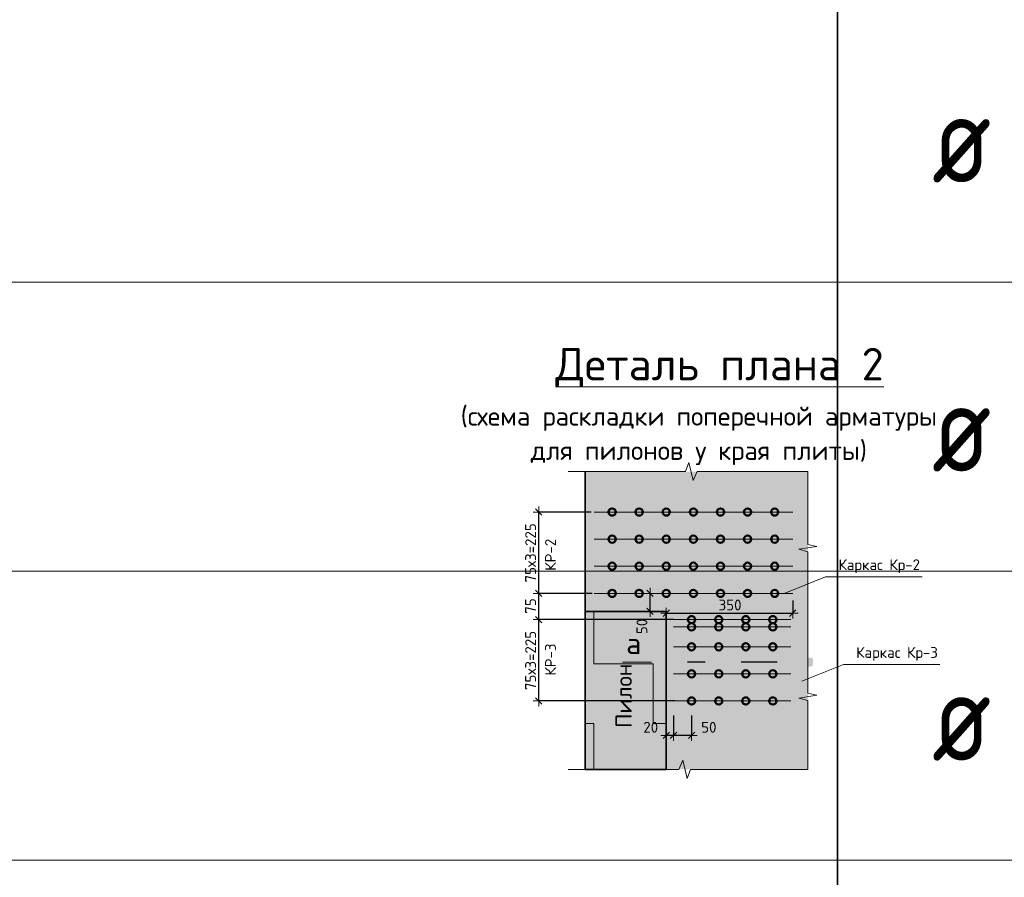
# Model space of a CAD drawing. Header units: metres. Extents: x -38 to 97, y -15 to 21.
# Tile 102 of 132: x 73.16 to 75.88, y 1.22 to 3.6. Entities that reach past the tile are written whole.
import ezdxf

# ---------------------------------------------------------------- set-up
doc = ezdxf.new("R2010")
doc.units = ezdxf.units.M
doc.header["$PDMODE"] = 65
doc.linetypes.add('______2', pattern=[0.0405, 0.03, -0.0105])
doc.layers.add('XR$3$_3705', color=7, linetype='Continuous')
doc.layers.add('XR$5$_3705', color=7, linetype='Continuous')
for name, color, linetype, lineweight in [('XR$3$ВК__отв в полу 1-2 эт', 220, 'Continuous', 25), ('XR$3$Размерная линия (1)', 7, 'Continuous', 13), ('XR$3$Текст_ общее_1', 7, 'Continuous', 13), ('XR$5$ВК__отв в полу 1-2 эт', 220, 'Continuous', 25), ('XR$5$Размерная линия (1)', 7, 'Continuous', 13), ('XR$5$Текст_ общее_1', 7, 'Continuous', 13)]:
    doc.layers.add(name, color=color, linetype=linetype, lineweight=lineweight)
doc.styles.add('ISOCPEUR', font='txt')
doc.dimstyles.new('DIMSTYLE_23', dxfattribs={"dimtxt": 0.03, "dimasz": 0.03, "dimexe": 0, "dimexo": 0, "dimgap": 0.015, "dimtad": 2, "dimdec": 0, "dimlfac": 1000, "dimrnd": 5, "dimzin": 12, "dimdsep": 46, "dimtxsty": 'ISOCPEUR', "dimblk1": 'ALL_ML_STRICH', "dimblk2": 'ALL_ML_STRICH', "dimsah": 1, "dimcen": 0, "dimclrd": 7, "dimclre": 256, "dimclrt": 7, "dimadec": 0, "dimazin": 0, "dimtfac": 1, "dimtdec": 0, "dimtix": 1, "dimtmove": 2, "dimatfit": 3, "dimfxl": 0, "dimtvp": 1.2, "dimtzin": 0, "dimlwd": 0, "dimlwe": -3, "dimarcsym": 0})
doc.dimstyles.new('DIMSTYLE_24', dxfattribs={"dimtxt": 0.03, "dimasz": 0.03, "dimexe": 0, "dimexo": 0, "dimgap": 0.015, "dimtad": 2, "dimdec": 0, "dimlfac": 1000, "dimrnd": 5, "dimzin": 12, "dimdsep": 46, "dimtxsty": 'ISOCPEUR', "dimblk1": 'ALL_ML_STRICH', "dimblk2": 'ALL_ML_STRICH', "dimsah": 1, "dimcen": 0, "dimclrd": 7, "dimclre": 256, "dimclrt": 7, "dimadec": 0, "dimazin": 0, "dimtfac": 1, "dimtdec": 0, "dimtix": 1, "dimtmove": 2, "dimatfit": 3, "dimfxl": 0, "dimtzin": 0, "dimlwd": 0, "dimlwe": -3, "dimarcsym": 0})
doc.dimstyles.new('DIMSTYLE_26', dxfattribs={"dimtxt": 0.03, "dimasz": 0.03, "dimexe": 0, "dimexo": 1e-06, "dimgap": 0.015, "dimtad": 2, "dimdec": 0, "dimlfac": 1000, "dimrnd": 5, "dimzin": 12, "dimdsep": 46, "dimtxsty": 'ISOCPEUR', "dimblk1": 'ALL_ML_STRICH', "dimblk2": 'ALL_ML_STRICH', "dimsah": 1, "dimcen": 0, "dimse1": 1, "dimse2": 1, "dimclrd": 7, "dimclre": 256, "dimclrt": 7, "dimadec": 0, "dimazin": 0, "dimtfac": 1, "dimtdec": 0, "dimtix": 1, "dimtmove": 2, "dimatfit": 3, "dimfxl": 0, "dimtvp": 1.2, "dimtzin": 0, "dimlwd": 0, "dimlwe": -3, "dimarcsym": 0})
pattern_1 = [(0, (0.33, 0.33), (0.165, 0.165), [0.165, -0.165]), (90, (0.33, 0.33), (-0.165, 0.165), [0.165, -0.165])]

# ---------------------------------------------------------------- blocks, each defined once
blk = doc.blocks.new('ЭЛЕМЕНТ_УЗОРА_8')
at = {"color": 7, "linetype": 'Continuous', "lineweight": 13, "transparency": 33554687}
for p, q in [((75.3382, 2.3472), (75.3382, 2.3472)), ((74.6742, 1.5232), (74.6742, 1.5232)), ((75.3382, 1.5232), (75.3382, 1.5232))]:
    blk.add_line(p, q, dxfattribs=at)
for points in [[(74.6742, 2.3472), (74.9989, 2.3472), (75.0082, 2.3722), (75.0208, 2.3222), (75.0315, 2.3472), (75.3382, 2.3472)], [(75.3382, 2.3472), (75.3382, 2.3472), (75.3382, 2.1457), (75.3632, 2.14), (75.3132, 2.1321), (75.3382, 2.1255), (75.3382, 1.9352)], [(75.3382, 1.9352), (75.3382, 1.7337), (75.3632, 1.728), (75.3132, 1.7201), (75.3382, 1.7135), (75.3382, 1.5232), (75.3382, 1.5232)], [(75.3382, 1.5232), (75.0135, 1.5232), (75.0042, 1.4982), (74.9916, 1.5482), (74.981, 1.5232), (74.6742, 1.5232)]]:
    blk.add_lwpolyline(points, dxfattribs=at)
blk = doc.blocks.new('ALL_ML_STRICH')
at = {"color": 0, "linetype": 'ByBlock', "lineweight": -2}
for p, q in [((-1, 0), (0.5, 0)), ((-0.3, -0.3), (0.3, 0.3)), ((0, -0.5), (0, 0.5))]:
    blk.add_line(p, q, dxfattribs=at)
blk = doc.blocks.new('*D173')
at = {"layer": 'DEFPOINTS', "color": 7, "linetype": 'Continuous', "lineweight": 13, "transparency": 33554687}
for p in [(74.898, 2.0102), (74.9002, 1.9602), (74.9013, 1.9602)]:
    blk.add_point(p, dxfattribs=at)
at = {"layer": 'XR$3$Размерная линия (1)', "color": 7, "linetype": 'Continuous', "lineweight": -2, "transparency": 33554687}
blk.add_line((74.9013, 1.9602), (74.9013, 2.0102), dxfattribs=at)
at = {"layer": 'XR$3$Размерная линия (1)', "color": 7, "linetype": 'Continuous', "lineweight": 13, "transparency": 33554687, "xscale": 0.03, "yscale": 0.03, "zscale": 0.03}
for p, rotation in [((74.9013, 2.0102), 90), ((74.9013, 1.9602), 270)]:
    blk.add_blockref('ALL_ML_STRICH', p, dxfattribs=dict(at, rotation=rotation))
at = {"layer": 'XR$3$Размерная линия (1)', "color": 7, "linetype": 'Continuous', "lineweight": 13, "transparency": 33554687, "insert": (74.8787, 1.9186), "char_height": 0.03, "width": 0.06, "attachment_point": 5, "rotation": 90, "style": 'ISOCPEUR'}
blk.add_mtext('\\A1;{50}', dxfattribs=at)
blk = doc.blocks.new('*D195')
at = {"layer": 'DEFPOINTS', "color": 7, "linetype": 'Continuous', "lineweight": 13, "transparency": 33554687}
for p in [(75.2962, 2.0102), (74.9462, 1.9555), (74.9462, 1.9513)]:
    blk.add_point(p, dxfattribs=at)
at = {"layer": 'XR$3$Размерная линия (1)', "color": 9, "linetype": 'Continuous', "lineweight": -2, "true_color": 0xc7c7c7, "transparency": 33554687}
for p, q in [((75.2962, 1.9902), (75.2962, 1.9555)), ((74.9462, 1.9555), (74.9462, 1.9555))]:
    blk.add_line(p, q, dxfattribs=at)
at = {"layer": 'XR$3$Размерная линия (1)', "color": 7, "linetype": 'Continuous', "lineweight": -2, "transparency": 33554687}
blk.add_line((74.9462, 1.9555), (75.2962, 1.9555), dxfattribs=at)
at = {"layer": 'XR$3$Размерная линия (1)', "color": 7, "linetype": 'Continuous', "lineweight": 13, "transparency": 33554687, "xscale": 0.03, "yscale": 0.03, "zscale": 0.03, "rotation": 180}
blk.add_blockref('ALL_ML_STRICH', (74.9462, 1.9555), dxfattribs=at)
at = {"layer": 'XR$3$Размерная линия (1)', "color": 7, "linetype": 'Continuous', "lineweight": 13, "transparency": 33554687, "xscale": 0.03, "yscale": 0.03, "zscale": 0.03}
blk.add_blockref('ALL_ML_STRICH', (75.2962, 1.9555), dxfattribs=at)
at = {"layer": 'XR$3$Размерная линия (1)', "color": 7, "linetype": 'Continuous', "lineweight": 13, "transparency": 33554687, "insert": (75.1227, 1.978), "char_height": 0.03, "width": 0.09, "attachment_point": 5, "style": 'ISOCPEUR'}
blk.add_mtext('\\A1;{350}', dxfattribs=at)
blk = doc.blocks.new('*D196')
at = {"layer": 'DEFPOINTS', "color": 7, "linetype": 'Continuous', "lineweight": 13, "transparency": 33554687}
for p in [(74.9662, 1.6924), (75.0162, 1.6924), (75.0162, 1.6171)]:
    blk.add_point(p, dxfattribs=at)
at = {"layer": 'XR$3$Размерная линия (1)', "color": 9, "linetype": 'Continuous', "lineweight": -2, "true_color": 0xc7c7c7, "transparency": 33554687}
for p, q in [((74.9662, 1.6724), (74.9662, 1.6171)), ((75.0162, 1.6724), (75.0162, 1.6171))]:
    blk.add_line(p, q, dxfattribs=at)
at = {"layer": 'XR$3$Размерная линия (1)', "color": 7, "linetype": 'Continuous', "lineweight": -2, "transparency": 33554687}
blk.add_line((75.0162, 1.6171), (74.9662, 1.6171), dxfattribs=at)
at = {"layer": 'XR$3$Размерная линия (1)', "color": 7, "linetype": 'Continuous', "lineweight": 13, "transparency": 33554687, "xscale": 0.03, "yscale": 0.03, "zscale": 0.03}
for p, rotation in [((74.9662, 1.6171), 180), ((75.0162, 1.6171), 360)]:
    blk.add_blockref('ALL_ML_STRICH', p, dxfattribs=dict(at, rotation=rotation))
at = {"layer": 'XR$3$Размерная линия (1)', "color": 7, "linetype": 'Continuous', "lineweight": 13, "transparency": 33554687, "insert": (75.0639, 1.6396), "char_height": 0.03, "width": 0.06, "attachment_point": 5, "style": 'ISOCPEUR'}
blk.add_mtext('\\A1;{50}', dxfattribs=at)
blk = doc.blocks.new('*D197')
at = {"layer": 'DEFPOINTS', "color": 7, "linetype": 'Continuous', "lineweight": 13, "transparency": 33554687}
for p in [(74.9662, 1.6924), (74.9462, 1.6268), (74.9662, 1.6171)]:
    blk.add_point(p, dxfattribs=at)
at = {"layer": 'XR$3$Размерная линия (1)', "color": 9, "linetype": 'Continuous', "lineweight": -2, "true_color": 0xc7c7c7, "transparency": 33554687}
for p, q in [((74.9662, 1.6724), (74.9662, 1.6171)), ((74.9462, 1.6171), (74.9462, 1.6171))]:
    blk.add_line(p, q, dxfattribs=at)
at = {"layer": 'XR$3$Размерная линия (1)', "color": 7, "linetype": 'Continuous', "lineweight": -2, "transparency": 33554687}
blk.add_line((74.9662, 1.6171), (74.9462, 1.6171), dxfattribs=at)
at = {"layer": 'XR$3$Размерная линия (1)', "color": 7, "linetype": 'Continuous', "lineweight": 13, "transparency": 33554687, "xscale": 0.03, "yscale": 0.03, "zscale": 0.03}
for p, rotation in [((74.9462, 1.6171), 180), ((74.9662, 1.6171), 360)]:
    blk.add_blockref('ALL_ML_STRICH', p, dxfattribs=dict(at, rotation=rotation))
at = {"layer": 'XR$3$Размерная линия (1)', "color": 7, "linetype": 'Continuous', "lineweight": 13, "transparency": 33554687, "insert": (74.9031, 1.6396), "char_height": 0.03, "width": 0.06, "attachment_point": 5, "style": 'ISOCPEUR'}
blk.add_mtext('\\A1;{20}', dxfattribs=at)
blk = doc.blocks.new('*D219')
at = {"layer": 'DEFPOINTS', "color": 7, "linetype": 'Continuous', "lineweight": 13, "transparency": 33554687}
for p in [(74.9874, 1.9374), (74.593, 1.7124), (74.9896, 1.7124)]:
    blk.add_point(p, dxfattribs=at)
at = {"layer": 'XR$3$Размерная линия (1)', "color": 9, "linetype": 'Continuous', "lineweight": -2, "true_color": 0xc7c7c7, "transparency": 33554687}
for p, q in [((74.9674, 1.9374), (74.593, 1.9374)), ((74.9696, 1.7124), (74.593, 1.7124))]:
    blk.add_line(p, q, dxfattribs=at)
at = {"layer": 'XR$3$Размерная линия (1)', "color": 7, "linetype": 'Continuous', "lineweight": -2, "transparency": 33554687}
blk.add_line((74.593, 1.7124), (74.593, 1.9374), dxfattribs=at)
at = {"layer": 'XR$3$Размерная линия (1)', "color": 7, "linetype": 'Continuous', "lineweight": 13, "transparency": 33554687, "xscale": 0.03, "yscale": 0.03, "zscale": 0.03}
for p, rotation in [((74.593, 1.9374), 90), ((74.593, 1.7124), 270)]:
    blk.add_blockref('ALL_ML_STRICH', p, dxfattribs=dict(at, rotation=rotation))
at = {"layer": 'XR$3$Размерная линия (1)', "color": 7, "linetype": 'Continuous', "lineweight": 13, "transparency": 33554687, "insert": (74.5555, 1.7424), "char_height": 0.03, "width": 0.0015, "attachment_point": 1, "rotation": 90, "line_spacing_factor": 0.60241, "style": 'ISOCPEUR'}
blk.add_mtext('75х3=225', dxfattribs=at)
blk = doc.blocks.new('*D220')
at = {"layer": 'DEFPOINTS', "color": 7, "linetype": 'Continuous', "lineweight": 13, "transparency": 33554687}
for p in [(74.7607, 2.0102), (74.593, 1.9374), (74.9874, 1.9374)]:
    blk.add_point(p, dxfattribs=at)
at = {"layer": 'XR$3$Размерная линия (1)', "color": 9, "linetype": 'Continuous', "lineweight": -2, "true_color": 0xc7c7c7, "transparency": 33554687}
for p, q in [((74.7407, 2.0102), (74.593, 2.0102)), ((74.9674, 1.9374), (74.593, 1.9374))]:
    blk.add_line(p, q, dxfattribs=at)
at = {"layer": 'XR$3$Размерная линия (1)', "color": 7, "linetype": 'Continuous', "lineweight": -2, "transparency": 33554687}
blk.add_line((74.593, 1.9374), (74.593, 2.0102), dxfattribs=at)
at = {"layer": 'XR$3$Размерная линия (1)', "color": 7, "linetype": 'Continuous', "lineweight": 13, "transparency": 33554687, "xscale": 0.03, "yscale": 0.03, "zscale": 0.03}
for p, rotation in [((74.593, 2.0102), 90), ((74.593, 1.9374), 270)]:
    blk.add_blockref('ALL_ML_STRICH', p, dxfattribs=dict(at, rotation=rotation))
at = {"layer": 'XR$3$Размерная линия (1)', "color": 7, "linetype": 'Continuous', "lineweight": 13, "transparency": 33554687, "insert": (74.5705, 1.9753), "char_height": 0.03, "width": 0.06, "attachment_point": 5, "rotation": 90, "style": 'ISOCPEUR'}
blk.add_mtext('\\A1;{75}', dxfattribs=at)
blk = doc.blocks.new('*D221')
at = {"layer": 'DEFPOINTS', "color": 7, "linetype": 'Continuous', "lineweight": 13, "transparency": 33554687}
for p in [(74.7579, 2.2352), (74.593, 2.0102), (74.7607, 2.0102)]:
    blk.add_point(p, dxfattribs=at)
at = {"layer": 'XR$3$Размерная линия (1)', "color": 9, "linetype": 'Continuous', "lineweight": -2, "true_color": 0xc7c7c7, "transparency": 33554687}
for p, q in [((74.7379, 2.2352), (74.593, 2.2352)), ((74.7407, 2.0102), (74.593, 2.0102))]:
    blk.add_line(p, q, dxfattribs=at)
at = {"layer": 'XR$3$Размерная линия (1)', "color": 7, "linetype": 'Continuous', "lineweight": -2, "transparency": 33554687}
blk.add_line((74.593, 2.0102), (74.593, 2.2352), dxfattribs=at)
at = {"layer": 'XR$3$Размерная линия (1)', "color": 7, "linetype": 'Continuous', "lineweight": 13, "transparency": 33554687, "xscale": 0.03, "yscale": 0.03, "zscale": 0.03}
for p, rotation in [((74.593, 2.2352), 90), ((74.593, 2.0102), 270)]:
    blk.add_blockref('ALL_ML_STRICH', p, dxfattribs=dict(at, rotation=rotation))
at = {"layer": 'XR$3$Размерная линия (1)', "color": 7, "linetype": 'Continuous', "lineweight": 13, "transparency": 33554687, "insert": (74.5555, 2.0402), "char_height": 0.03, "width": 0.0015, "attachment_point": 1, "rotation": 90, "line_spacing_factor": 0.60241, "style": 'ISOCPEUR'}
blk.add_mtext('75х3=225', dxfattribs=at)
blk = doc.blocks.new('ЭЛЕМЕНТ_УЗОРА_19')
at = {"color": 7, "linetype": 'Continuous', "lineweight": 13, "transparency": 33554687}
for p, q in [((75.3382, 2.3472), (75.3382, 2.3472)), ((74.6742, 1.5232), (74.6742, 1.5232)), ((75.3382, 1.5232), (75.3382, 1.5232))]:
    blk.add_line(p, q, dxfattribs=at)
for points in [[(74.6742, 2.3472), (74.9989, 2.3472), (75.0082, 2.3722), (75.0208, 2.3222), (75.0315, 2.3472), (75.3382, 2.3472)], [(75.3382, 2.3472), (75.3382, 2.3472), (75.3382, 2.1457), (75.3632, 2.14), (75.3132, 2.1321), (75.3382, 2.1255), (75.3382, 1.9352)], [(75.3382, 1.9352), (75.3382, 1.7337), (75.3632, 1.728), (75.3132, 1.7201), (75.3382, 1.7135), (75.3382, 1.5232), (75.3382, 1.5232)], [(75.3382, 1.5232), (75.0135, 1.5232), (75.0042, 1.4982), (74.9916, 1.5482), (74.981, 1.5232), (74.6742, 1.5232)]]:
    blk.add_lwpolyline(points, dxfattribs=at)
blk = doc.blocks.new('*D753')
at = {"layer": 'DEFPOINTS', "color": 7, "linetype": 'Continuous', "lineweight": 13, "transparency": 33554687}
for p in [(74.898, 2.0102), (74.9002, 1.9602), (74.9013, 1.9602)]:
    blk.add_point(p, dxfattribs=at)
at = {"layer": 'XR$5$Размерная линия (1)', "color": 7, "linetype": 'Continuous', "lineweight": -2, "transparency": 33554687}
blk.add_line((74.9013, 1.9602), (74.9013, 2.0102), dxfattribs=at)
at = {"layer": 'XR$5$Размерная линия (1)', "color": 7, "linetype": 'Continuous', "lineweight": 13, "transparency": 33554687, "xscale": 0.03, "yscale": 0.03, "zscale": 0.03}
for p, rotation in [((74.9013, 2.0102), 90), ((74.9013, 1.9602), 270)]:
    blk.add_blockref('ALL_ML_STRICH', p, dxfattribs=dict(at, rotation=rotation))
at = {"layer": 'XR$5$Размерная линия (1)', "color": 7, "linetype": 'Continuous', "lineweight": 13, "transparency": 33554687, "insert": (74.8787, 1.9186), "char_height": 0.03, "width": 0.06, "attachment_point": 5, "rotation": 90, "style": 'ISOCPEUR'}
blk.add_mtext('\\A1;{50}', dxfattribs=at)
blk = doc.blocks.new('*D775')
at = {"layer": 'DEFPOINTS', "color": 7, "linetype": 'Continuous', "lineweight": 13, "transparency": 33554687}
for p in [(75.2962, 2.0102), (74.9462, 1.9555), (74.9462, 1.9513)]:
    blk.add_point(p, dxfattribs=at)
at = {"layer": 'XR$5$Размерная линия (1)', "color": 9, "linetype": 'Continuous', "lineweight": -2, "true_color": 0xc7c7c7, "transparency": 33554687}
for p, q in [((75.2962, 1.9902), (75.2962, 1.9555)), ((74.9462, 1.9555), (74.9462, 1.9555))]:
    blk.add_line(p, q, dxfattribs=at)
at = {"layer": 'XR$5$Размерная линия (1)', "color": 7, "linetype": 'Continuous', "lineweight": -2, "transparency": 33554687}
blk.add_line((74.9462, 1.9555), (75.2962, 1.9555), dxfattribs=at)
at = {"layer": 'XR$5$Размерная линия (1)', "color": 7, "linetype": 'Continuous', "lineweight": 13, "transparency": 33554687, "xscale": 0.03, "yscale": 0.03, "zscale": 0.03, "rotation": 180}
blk.add_blockref('ALL_ML_STRICH', (74.9462, 1.9555), dxfattribs=at)
at = {"layer": 'XR$5$Размерная линия (1)', "color": 7, "linetype": 'Continuous', "lineweight": 13, "transparency": 33554687, "xscale": 0.03, "yscale": 0.03, "zscale": 0.03}
blk.add_blockref('ALL_ML_STRICH', (75.2962, 1.9555), dxfattribs=at)
at = {"layer": 'XR$5$Размерная линия (1)', "color": 7, "linetype": 'Continuous', "lineweight": 13, "transparency": 33554687, "insert": (75.1227, 1.978), "char_height": 0.03, "width": 0.09, "attachment_point": 5, "style": 'ISOCPEUR'}
blk.add_mtext('\\A1;{350}', dxfattribs=at)
blk = doc.blocks.new('*D776')
at = {"layer": 'DEFPOINTS', "color": 7, "linetype": 'Continuous', "lineweight": 13, "transparency": 33554687}
for p in [(74.9662, 1.6924), (75.0162, 1.6924), (75.0162, 1.6171)]:
    blk.add_point(p, dxfattribs=at)
at = {"layer": 'XR$5$Размерная линия (1)', "color": 9, "linetype": 'Continuous', "lineweight": -2, "true_color": 0xc7c7c7, "transparency": 33554687}
for p, q in [((74.9662, 1.6724), (74.9662, 1.6171)), ((75.0162, 1.6724), (75.0162, 1.6171))]:
    blk.add_line(p, q, dxfattribs=at)
at = {"layer": 'XR$5$Размерная линия (1)', "color": 7, "linetype": 'Continuous', "lineweight": -2, "transparency": 33554687}
blk.add_line((75.0162, 1.6171), (74.9662, 1.6171), dxfattribs=at)
at = {"layer": 'XR$5$Размерная линия (1)', "color": 7, "linetype": 'Continuous', "lineweight": 13, "transparency": 33554687, "xscale": 0.03, "yscale": 0.03, "zscale": 0.03}
for p, rotation in [((74.9662, 1.6171), 180), ((75.0162, 1.6171), 360)]:
    blk.add_blockref('ALL_ML_STRICH', p, dxfattribs=dict(at, rotation=rotation))
at = {"layer": 'XR$5$Размерная линия (1)', "color": 7, "linetype": 'Continuous', "lineweight": 13, "transparency": 33554687, "insert": (75.0639, 1.6396), "char_height": 0.03, "width": 0.06, "attachment_point": 5, "style": 'ISOCPEUR'}
blk.add_mtext('\\A1;{50}', dxfattribs=at)
blk = doc.blocks.new('*D777')
at = {"layer": 'DEFPOINTS', "color": 7, "linetype": 'Continuous', "lineweight": 13, "transparency": 33554687}
for p in [(74.9662, 1.6924), (74.9462, 1.6268), (74.9662, 1.6171)]:
    blk.add_point(p, dxfattribs=at)
at = {"layer": 'XR$5$Размерная линия (1)', "color": 9, "linetype": 'Continuous', "lineweight": -2, "true_color": 0xc7c7c7, "transparency": 33554687}
for p, q in [((74.9662, 1.6724), (74.9662, 1.6171)), ((74.9462, 1.6171), (74.9462, 1.6171))]:
    blk.add_line(p, q, dxfattribs=at)
at = {"layer": 'XR$5$Размерная линия (1)', "color": 7, "linetype": 'Continuous', "lineweight": -2, "transparency": 33554687}
blk.add_line((74.9662, 1.6171), (74.9462, 1.6171), dxfattribs=at)
at = {"layer": 'XR$5$Размерная линия (1)', "color": 7, "linetype": 'Continuous', "lineweight": 13, "transparency": 33554687, "xscale": 0.03, "yscale": 0.03, "zscale": 0.03}
for p, rotation in [((74.9462, 1.6171), 180), ((74.9662, 1.6171), 360)]:
    blk.add_blockref('ALL_ML_STRICH', p, dxfattribs=dict(at, rotation=rotation))
at = {"layer": 'XR$5$Размерная линия (1)', "color": 7, "linetype": 'Continuous', "lineweight": 13, "transparency": 33554687, "insert": (74.9031, 1.6396), "char_height": 0.03, "width": 0.06, "attachment_point": 5, "style": 'ISOCPEUR'}
blk.add_mtext('\\A1;{20}', dxfattribs=at)
blk = doc.blocks.new('*D840')
at = {"layer": 'DEFPOINTS', "color": 7, "linetype": 'Continuous', "lineweight": 13, "transparency": 33554687}
for p in [(74.9874, 1.9374), (74.593, 1.7124), (74.9896, 1.7124)]:
    blk.add_point(p, dxfattribs=at)
at = {"layer": 'XR$5$Размерная линия (1)', "color": 9, "linetype": 'Continuous', "lineweight": -2, "true_color": 0xc7c7c7, "transparency": 33554687}
for p, q in [((74.9674, 1.9374), (74.593, 1.9374)), ((74.9696, 1.7124), (74.593, 1.7124))]:
    blk.add_line(p, q, dxfattribs=at)
at = {"layer": 'XR$5$Размерная линия (1)', "color": 7, "linetype": 'Continuous', "lineweight": -2, "transparency": 33554687}
blk.add_line((74.593, 1.7124), (74.593, 1.9374), dxfattribs=at)
at = {"layer": 'XR$5$Размерная линия (1)', "color": 7, "linetype": 'Continuous', "lineweight": 13, "transparency": 33554687, "xscale": 0.03, "yscale": 0.03, "zscale": 0.03}
for p, rotation in [((74.593, 1.9374), 90), ((74.593, 1.7124), 270)]:
    blk.add_blockref('ALL_ML_STRICH', p, dxfattribs=dict(at, rotation=rotation))
at = {"layer": 'XR$5$Размерная линия (1)', "color": 7, "linetype": 'Continuous', "lineweight": 13, "transparency": 33554687, "insert": (74.5555, 1.7424), "char_height": 0.03, "width": 0.0015, "attachment_point": 1, "rotation": 90, "line_spacing_factor": 0.60241, "style": 'ISOCPEUR'}
blk.add_mtext('75х3=225', dxfattribs=at)
blk = doc.blocks.new('*D841')
at = {"layer": 'DEFPOINTS', "color": 7, "linetype": 'Continuous', "lineweight": 13, "transparency": 33554687}
for p in [(74.7607, 2.0102), (74.593, 1.9374), (74.9874, 1.9374)]:
    blk.add_point(p, dxfattribs=at)
at = {"layer": 'XR$5$Размерная линия (1)', "color": 9, "linetype": 'Continuous', "lineweight": -2, "true_color": 0xc7c7c7, "transparency": 33554687}
for p, q in [((74.7407, 2.0102), (74.593, 2.0102)), ((74.9674, 1.9374), (74.593, 1.9374))]:
    blk.add_line(p, q, dxfattribs=at)
at = {"layer": 'XR$5$Размерная линия (1)', "color": 7, "linetype": 'Continuous', "lineweight": -2, "transparency": 33554687}
blk.add_line((74.593, 1.9374), (74.593, 2.0102), dxfattribs=at)
at = {"layer": 'XR$5$Размерная линия (1)', "color": 7, "linetype": 'Continuous', "lineweight": 13, "transparency": 33554687, "xscale": 0.03, "yscale": 0.03, "zscale": 0.03}
for p, rotation in [((74.593, 2.0102), 90), ((74.593, 1.9374), 270)]:
    blk.add_blockref('ALL_ML_STRICH', p, dxfattribs=dict(at, rotation=rotation))
at = {"layer": 'XR$5$Размерная линия (1)', "color": 7, "linetype": 'Continuous', "lineweight": 13, "transparency": 33554687, "insert": (74.5705, 1.9753), "char_height": 0.03, "width": 0.06, "attachment_point": 5, "rotation": 90, "style": 'ISOCPEUR'}
blk.add_mtext('\\A1;{75}', dxfattribs=at)
blk = doc.blocks.new('*D842')
at = {"layer": 'DEFPOINTS', "color": 7, "linetype": 'Continuous', "lineweight": 13, "transparency": 33554687}
for p in [(74.7579, 2.2352), (74.593, 2.0102), (74.7607, 2.0102)]:
    blk.add_point(p, dxfattribs=at)
at = {"layer": 'XR$5$Размерная линия (1)', "color": 9, "linetype": 'Continuous', "lineweight": -2, "true_color": 0xc7c7c7, "transparency": 33554687}
for p, q in [((74.7379, 2.2352), (74.593, 2.2352)), ((74.7407, 2.0102), (74.593, 2.0102))]:
    blk.add_line(p, q, dxfattribs=at)
at = {"layer": 'XR$5$Размерная линия (1)', "color": 7, "linetype": 'Continuous', "lineweight": -2, "transparency": 33554687}
blk.add_line((74.593, 2.0102), (74.593, 2.2352), dxfattribs=at)
at = {"layer": 'XR$5$Размерная линия (1)', "color": 7, "linetype": 'Continuous', "lineweight": 13, "transparency": 33554687, "xscale": 0.03, "yscale": 0.03, "zscale": 0.03}
for p, rotation in [((74.593, 2.2352), 90), ((74.593, 2.0102), 270)]:
    blk.add_blockref('ALL_ML_STRICH', p, dxfattribs=dict(at, rotation=rotation))
at = {"layer": 'XR$5$Размерная линия (1)', "color": 7, "linetype": 'Continuous', "lineweight": 13, "transparency": 33554687, "insert": (74.5555, 2.0402), "char_height": 0.03, "width": 0.0015, "attachment_point": 1, "rotation": 90, "line_spacing_factor": 0.60241, "style": 'ISOCPEUR'}
blk.add_mtext('75х3=225', dxfattribs=at)

msp = doc.modelspace()

# ---------------------------------------------------------------- hatches: boundary and pattern name
at = {"linetype": 'Continuous', "lineweight": 13, "true_color": 0xf0eae8, "transparency": 33554687}
msp.add_hatch(color=7, dxfattribs=at).paths.add_polyline_path([(75.3382, 2.3472), (74.7212, 2.3472), (74.7212, 1.5232), (75.3382, 1.5232)])
msp.add_hatch(color=7, dxfattribs=at).paths.add_polyline_path([(75.3382, 2.3472), (74.7212, 2.3472), (74.7212, 1.5232), (75.3382, 1.5232)])
at = {"linetype": 'Continuous', "lineweight": 13, "transparency": 33554687}
h = msp.add_hatch(dxfattribs=at)
h.set_pattern_fill('____', scale=0.165, style=0, pattern_type=2)
h.set_pattern_definition(pattern_1)
h.paths.add_polyline_path([(74.7212, 1.5232), (74.9462, 1.5232), (74.9462, 1.9602), (74.7212, 1.9602)], flags=0)
h = msp.add_hatch(dxfattribs=at)
h.set_pattern_fill('____', scale=0.165, style=0, pattern_type=2)
h.set_pattern_definition(pattern_1)
h.paths.add_polyline_path([(74.7212, 1.5232), (74.9462, 1.5232), (74.9462, 1.9602), (74.7212, 1.9602)], flags=0)
at = {"linetype": 'Continuous', "lineweight": 25, "true_color": 0x000000, "transparency": 33554687}
for points in [[(74.9067, 1.8325), (74.906, 1.8324), (74.9052, 1.8321), (74.9046, 1.8318), (74.9039, 1.8314), (74.9033, 1.8309), (74.9028, 1.8303), (74.9024, 1.8297), (74.9021, 1.829), (74.9018, 1.8282), (74.9017, 1.8275), (74.9016, 1.8267), (74.9016, 1.8134), (74.9017, 1.8126), (74.9018, 1.8119), (74.9021, 1.8111), (74.9024, 1.8104), (74.9028, 1.8098), (74.9033, 1.8092), (74.9039, 1.8087), (74.9046, 1.8083), (74.9052, 1.808), (74.906, 1.8077), (74.9067, 1.8076), (74.9075, 1.8075), (75.005, 1.8075), (75.005, 1.8326), (74.9075, 1.8326)], [(74.9067, 1.8325), (74.906, 1.8324), (74.9052, 1.8321), (74.9046, 1.8318), (74.9039, 1.8314), (74.9033, 1.8309), (74.9028, 1.8303), (74.9024, 1.8297), (74.9021, 1.829), (74.9018, 1.8282), (74.9017, 1.8275), (74.9016, 1.8267), (74.9016, 1.8134), (74.9017, 1.8126), (74.9018, 1.8119), (74.9021, 1.8111), (74.9024, 1.8104), (74.9028, 1.8098), (74.9033, 1.8092), (74.9039, 1.8087), (74.9046, 1.8083), (74.9052, 1.808), (74.906, 1.8077), (74.9067, 1.8076), (74.9075, 1.8075), (75.005, 1.8075), (75.005, 1.8326), (74.9075, 1.8326)], [(75.3472, 1.8325), (75.3464, 1.8326), (75.2489, 1.8326), (75.2489, 1.8075), (75.3464, 1.8075), (75.3472, 1.8076), (75.3479, 1.8077), (75.3486, 1.808), (75.3493, 1.8083), (75.35, 1.8087), (75.3505, 1.8092), (75.351, 1.8098), (75.3515, 1.8104), (75.3518, 1.8111), (75.3521, 1.8119), (75.3522, 1.8126), (75.3523, 1.8134), (75.3523, 1.8267), (75.3522, 1.8275), (75.3521, 1.8282), (75.3518, 1.829), (75.3515, 1.8297), (75.351, 1.8303), (75.3505, 1.8309), (75.35, 1.8314), (75.3493, 1.8318), (75.3486, 1.8321), (75.3479, 1.8324)], [(75.3472, 1.8325), (75.3464, 1.8326), (75.2489, 1.8326), (75.2489, 1.8075), (75.3464, 1.8075), (75.3472, 1.8076), (75.3479, 1.8077), (75.3486, 1.808), (75.3493, 1.8083), (75.35, 1.8087), (75.3505, 1.8092), (75.351, 1.8098), (75.3515, 1.8104), (75.3518, 1.8111), (75.3521, 1.8119), (75.3522, 1.8126), (75.3523, 1.8134), (75.3523, 1.8267), (75.3522, 1.8275), (75.3521, 1.8282), (75.3518, 1.829), (75.3515, 1.8297), (75.351, 1.8303), (75.3505, 1.8309), (75.35, 1.8314), (75.3493, 1.8318), (75.3486, 1.8321), (75.3479, 1.8324)]]:
    msp.add_hatch(color=18, dxfattribs=at).paths.add_polyline_path(points)

# ---------------------------------------------------------------- linework, layer by layer
at = {"color": 7, "linetype": 'Continuous', "lineweight": 35, "transparency": 33554687}
for p, q in [((75.4198, 3.6717), (75.4198, 2.8717)), ((75.4198, 2.8717), (75.4198, 2.0717)), ((74.7212, 1.5232), (74.7212, 2.3472)), ((74.7212, 1.5232), (74.7212, 2.3472)), ((75.4198, 2.0717), (75.4198, 1.2717)), ((75.4198, 1.2717), (75.4198, 0.4717))]:
    msp.add_line(p, q, dxfattribs=at)
at = {"color": 7, "linetype": 'Continuous', "lineweight": 13, "transparency": 33554687}
for p, q in [((86.4198, 2.8717), (67.9198, 2.8717)), ((86.4198, 2.0717), (67.9198, 2.0717)), ((86.4198, 1.2717), (67.9198, 1.2717))]:
    msp.add_line(p, q, dxfattribs=at)
at = {"color": 7, "linetype": '______2', "lineweight": 25, "transparency": 33554687}
msp.add_line((75.2535, 1.8201), (75.005, 1.8201), dxfattribs=at)
msp.add_line((75.2535, 1.8201), (75.005, 1.8201), dxfattribs=at)
at = {"color": 7, "linetype": 'Continuous', "lineweight": 13, "transparency": 33554687}
for points in [[(75.6543, 2.0562), (75.3871, 2.0562), (75.2723, 2.0102)], [(75.6543, 2.0562), (75.3871, 2.0562), (75.2723, 2.0102)], [(75.7036, 1.8134), (75.4364, 1.8134), (75.3216, 1.7674)], [(75.7036, 1.8134), (75.4364, 1.8134), (75.3216, 1.7674)]]:
    msp.add_lwpolyline(points, dxfattribs=at)
at = {"color": 7, "linetype": 'Continuous', "lineweight": 35, "transparency": 33554687}
msp.add_lwpolyline([(74.7212, 1.9602), (74.9462, 1.9602), (74.9462, 1.5232), (74.7212, 1.5232), (74.7212, 1.9602)], dxfattribs=at)
msp.add_lwpolyline([(74.7212, 1.9602), (74.9462, 1.9602), (74.9462, 1.5232), (74.7212, 1.5232), (74.7212, 1.9602)], dxfattribs=at)
at = {"layer": 'XR$3$_3705', "color": 7, "linetype": 'Continuous', "lineweight": 50, "transparency": 33554687}
for centre in [(74.7962, 2.2352), (74.8712, 2.2352), (74.9462, 2.2352), (75.0212, 2.2352), (75.0962, 2.2352), (75.1712, 2.2352), (75.2462, 2.2352), (74.7962, 2.1602), (74.8712, 2.1602), (74.9462, 2.1602), (75.0212, 2.1602), (75.0962, 2.1602), (75.1712, 2.1602), (75.2462, 2.1602), (74.7962, 2.0852), (74.8712, 2.0852), (74.9462, 2.0852), (75.0212, 2.0852), (75.0962, 2.0852), (75.1712, 2.0852), (75.2462, 2.0852), (74.7962, 2.0102), (74.8712, 2.0102), (74.9462, 2.0102), (75.0212, 2.0102), (75.0962, 2.0102), (75.1712, 2.0102), (75.2462, 2.0102), (75.0162, 1.9374), (75.0912, 1.9374), (75.1662, 1.9374), (75.2412, 1.9374), (75.0162, 1.8624), (75.0912, 1.8624), (75.1662, 1.8624), (75.2412, 1.8624), (75.0162, 1.7874), (75.0912, 1.7874), (75.1662, 1.7874), (75.2412, 1.7874), (75.0162, 1.7124), (75.0912, 1.7124), (75.1662, 1.7124), (75.2412, 1.7124)]:
    msp.add_circle(centre, 0.01, dxfattribs=at)
at = {"layer": 'XR$3$ВК__отв в полу 1-2 эт', "color": 7, "linetype": 'Continuous', "lineweight": 13, "transparency": 33554687}
for p, q in [((75.2962, 2.2352), (74.7462, 2.2352)), ((75.2962, 2.1602), (74.7462, 2.1602)), ((75.2962, 2.0852), (74.7462, 2.0852)), ((75.2962, 2.0102), (74.7462, 2.0102)), ((75.2912, 1.9174), (74.9662, 1.9174)), ((75.2912, 1.8624), (74.9662, 1.8624)), ((74.905, 1.8201), (74.825, 1.8201)), ((75.2912, 1.7874), (74.9662, 1.7874)), ((75.2912, 1.7124), (74.9662, 1.7124))]:
    msp.add_line(p, q, dxfattribs=at)
at = {"layer": 'XR$5$_3705', "color": 7, "linetype": 'Continuous', "lineweight": 50, "transparency": 33554687}
for centre in [(74.7962, 2.2352), (74.8712, 2.2352), (74.9462, 2.2352), (75.0212, 2.2352), (75.0962, 2.2352), (75.1712, 2.2352), (75.2462, 2.2352), (74.7962, 2.1602), (74.8712, 2.1602), (74.9462, 2.1602), (75.0212, 2.1602), (75.0962, 2.1602), (75.1712, 2.1602), (75.2462, 2.1602), (74.7962, 2.0852), (74.8712, 2.0852), (74.9462, 2.0852), (75.0212, 2.0852), (75.0962, 2.0852), (75.1712, 2.0852), (75.2462, 2.0852), (74.7962, 2.0102), (74.8712, 2.0102), (74.9462, 2.0102), (75.0212, 2.0102), (75.0962, 2.0102), (75.1712, 2.0102), (75.2462, 2.0102), (75.0162, 1.9174), (75.0912, 1.9174), (75.1662, 1.9174), (75.2412, 1.9174), (75.0162, 1.8624), (75.0912, 1.8624), (75.1662, 1.8624), (75.2412, 1.8624), (75.0162, 1.7874), (75.0912, 1.7874), (75.1662, 1.7874), (75.2412, 1.7874), (75.0162, 1.7124), (75.0912, 1.7124), (75.1662, 1.7124), (75.2412, 1.7124)]:
    msp.add_circle(centre, 0.01, dxfattribs=at)
at = {"layer": 'XR$5$ВК__отв в полу 1-2 эт', "color": 7, "linetype": 'Continuous', "lineweight": 13, "transparency": 33554687}
for p, q in [((75.2962, 2.2352), (74.7462, 2.2352)), ((75.2962, 2.1602), (74.7462, 2.1602)), ((75.2962, 2.0852), (74.7462, 2.0852)), ((75.2962, 2.0102), (74.7462, 2.0102)), ((75.2912, 1.9374), (74.9662, 1.9374)), ((75.2912, 1.8624), (74.9662, 1.8624)), ((74.905, 1.8201), (74.825, 1.8201)), ((75.2912, 1.7874), (74.9662, 1.7874)), ((75.2912, 1.7124), (74.9662, 1.7124))]:
    msp.add_line(p, q, dxfattribs=at)

# ---------------------------------------------------------------- block references
at = {"color": 7, "linetype": 'Continuous', "lineweight": 13, "transparency": 33554687}
for name in ['ЭЛЕМЕНТ_УЗОРА_8', 'ЭЛЕМЕНТ_УЗОРА_19']:
    msp.add_blockref(name, (0, 0), dxfattribs=at)

# ---------------------------------------------------------------- texts
at = {"color": 7, "linetype": 'Continuous', "lineweight": 35, "transparency": 33554687, "char_height": 0.25, "width": 0.327205, "attachment_point": 7, "style": 'ISOCPEUR'}
for insert in [(75.6817, 3.1467), (75.6817, 2.3467), (75.6817, 1.5467)]:
    msp.add_mtext('\\W0.82;ø', dxfattribs=dict(at, insert=insert))
at = {"color": 7, "linetype": 'Continuous', "lineweight": 13, "transparency": 33554687, "attachment_point": 5, "style": 'ISOCPEUR'}
for s, insert, char_height, width in [('\\A1;{\\fISOCPEUR|i0|b0;\\H0.030000;\\W1.000000;\\C7;Каркас Кр-2}\\P', (75.5357, 2.0853), 0.03, 0.25163), ('\\A1;{\\fISOCPEUR|i0|b0;\\H0.030000;\\W1.000000;\\C7;Каркас Кр-2}\\P', (75.5357, 2.0853), 0.03, 0.25163), ('\\A1;{\\fISOCPEUR|i0|b0;\\H0.060000;\\W1.000000;\\C7;а}\\P', (74.8562, 1.8719), 0.06, 0.072), ('\\A1;{\\fISOCPEUR|i0|b0;\\H0.060000;\\W1.000000;\\C7;а}\\P', (74.8562, 1.8719), 0.06, 0.072), ('\\A1;{\\fISOCPEUR|i0|b0;\\H0.030000;\\W1.000000;\\C7;Каркас Кр-3}\\P', (75.585, 1.8425), 0.03, 0.25163), ('\\A1;{\\fISOCPEUR|i0|b0;\\H0.030000;\\W1.000000;\\C7;Каркас Кр-3}\\P', (75.585, 1.8425), 0.03, 0.25163)]:
    msp.add_mtext(s, dxfattribs=dict(at, insert=insert, char_height=char_height, width=width))
at = {"color": 251, "linetype": 'Continuous', "lineweight": 50, "true_color": 0x575757, "transparency": 33554687, "insert": (74.8283, 1.7267), "char_height": 0.045, "width": 0.183316, "attachment_point": 5, "rotation": 90, "style": 'ISOCPEUR'}
msp.add_mtext('\\A1;{\\fISOCPEUR|i0|b1;\\H0.045000;\\W1.000000;\\c3260503895;Пилон}\\P', dxfattribs=at)
msp.add_mtext('\\A1;{\\fISOCPEUR|i0|b1;\\H0.045000;\\W1.000000;\\c3260503895;Пилон}\\P', dxfattribs=at)
at = {"layer": 'XR$3$Текст_ общее_1', "color": 7, "linetype": 'Continuous', "lineweight": 13, "transparency": 33554687, "insert": (75.0364, 2.6894), "char_height": 0.09, "width": 2.301075, "attachment_point": 2, "line_spacing_factor": 1.084337}
msp.add_mtext('\\A1;{\\L\\fISOCPEUR|i0|b0;\\H0.090000;\\W1.000000;\\C7;  Деталь плана 2\\l}\\P{\\fISOCPEUR|i0|b0;\\H0.052500;\\W1.000000;\\C7;(схема раскладки поперечной арматуры}\\P{\\fISOCPEUR|i0|b0;\\H0.052500;\\W1.000000;\\C7;для пилонов у края плиты)}\\P', dxfattribs=at)
at = {"layer": 'XR$3$Текст_ общее_1', "color": 7, "linetype": 'Continuous', "lineweight": 13, "transparency": 33554687, "char_height": 0.03, "width": 0.104063, "attachment_point": 5, "rotation": 90, "style": 'ISOCPEUR'}
for s, insert in [('\\A1;{\\fISOCPEUR|i0|b0;\\H0.030000;\\W1.000000;\\C7;КР-2}\\P', (74.6256, 2.1169)), ('\\A1;{\\fISOCPEUR|i0|b0;\\H0.030000;\\W1.000000;\\C7;КР-3}\\P', (74.6256, 1.8269))]:
    msp.add_mtext(s, dxfattribs=dict(at, insert=insert))
at = {"layer": 'XR$5$Текст_ общее_1', "color": 7, "linetype": 'Continuous', "lineweight": 13, "transparency": 33554687, "insert": (75.0364, 2.6894), "char_height": 0.09, "width": 2.301075, "attachment_point": 2, "line_spacing_factor": 1.084337}
msp.add_mtext('\\A1;{\\L\\fISOCPEUR|i0|b0;\\H0.090000;\\W1.000000;\\C7;  Деталь плана 2\\l}\\P{\\fISOCPEUR|i0|b0;\\H0.052500;\\W1.000000;\\C7;(схема раскладки поперечной арматуры}\\P{\\fISOCPEUR|i0|b0;\\H0.052500;\\W1.000000;\\C7;для пилонов у края плиты)}\\P', dxfattribs=at)
at = {"layer": 'XR$5$Текст_ общее_1', "color": 7, "linetype": 'Continuous', "lineweight": 13, "transparency": 33554687, "char_height": 0.03, "width": 0.104063, "attachment_point": 5, "rotation": 90, "style": 'ISOCPEUR'}
for s, insert in [('\\A1;{\\fISOCPEUR|i0|b0;\\H0.030000;\\W1.000000;\\C7;КР-2}\\P', (74.6256, 2.1169)), ('\\A1;{\\fISOCPEUR|i0|b0;\\H0.030000;\\W1.000000;\\C7;КР-3}\\P', (74.6256, 1.8269))]:
    msp.add_mtext(s, dxfattribs=dict(at, insert=insert))

# ---------------------------------------------------------------- dimensions: what is measured, and where the dimension line sits
at = {"layer": 'XR$3$Размерная линия (1)', "color": 7, "linetype": 'Continuous', "lineweight": 13, "transparency": 33554687}
for base, p1, p2, picture, middle in [((74.593, 2.2352), (74.7407, 2.0102), (74.7379, 2.2352), '*D221', (74.578, 2.1227)), ((74.593, 1.9374), (74.9696, 1.7124), (74.9674, 1.9374), '*D219', (74.578, 1.8249))]:
    dim = msp.add_linear_dim(base=base, p1=p1, p2=p2, angle=90, text='75х3=225', dimstyle='DIMSTYLE_24', override={"dimpost": '<>', "dimclrd": 7, "dimclre": 9, "dimclrt": 7, "dimlwd": 0, "dimlwe": 65533}, dxfattribs=at)
    dim.commit()
    dim.dimension.update_dxf_attribs({"geometry": picture, "text_midpoint": middle, "dimtype": 160})
for base, p1, p2, angle, dimstyle, picture, middle in [((74.593, 2.0102), (74.9674, 1.9374), (74.7407, 2.0102), 90, 'DIMSTYLE_24', '*D220', (74.5705, 1.9753)), ((74.9013, 2.0102), (74.9002, 1.9602), (74.898, 2.0102), 90, 'DIMSTYLE_26', '*D173', (74.8787, 1.9186)), ((74.9462, 1.6171), (74.9662, 1.6724), (74.9462, 1.6171), 180, 'DIMSTYLE_23', '*D197', (74.9031, 1.6396)), ((74.9662, 1.6171), (75.0162, 1.6724), (74.9662, 1.6724), 180, 'DIMSTYLE_23', '*D196', (75.0639, 1.6396))]:
    dim = msp.add_linear_dim(base=base, p1=p1, p2=p2, angle=angle, dimstyle=dimstyle, override={"dimpost": '<>', "dimclrd": 7, "dimclre": 9, "dimclrt": 7, "dimlwd": 0, "dimlwe": 65533}, dxfattribs=at)
    dim.commit()
    dim.dimension.update_dxf_attribs({"geometry": picture, "text_midpoint": middle, "dimtype": 160})
dim = msp.add_linear_dim(base=(75.2962, 1.9555), p1=(74.9462, 1.9555), p2=(75.2962, 1.9902), dimstyle='DIMSTYLE_24', override={"dimpost": '<>', "dimclrd": 7, "dimclre": 9, "dimclrt": 7, "dimlwd": 0, "dimlwe": 65533}, dxfattribs=at)
dim.commit()
dim.dimension.update_dxf_attribs({"geometry": '*D195', "text_midpoint": (75.1227, 1.978), "dimtype": 160})
at = {"layer": 'XR$5$Размерная линия (1)', "color": 7, "linetype": 'Continuous', "lineweight": 13, "transparency": 33554687}
for base, p1, p2, picture, middle in [((74.593, 2.2352), (74.7407, 2.0102), (74.7379, 2.2352), '*D842', (74.578, 2.1227)), ((74.593, 1.9374), (74.9696, 1.7124), (74.9674, 1.9374), '*D840', (74.578, 1.8249))]:
    dim = msp.add_linear_dim(base=base, p1=p1, p2=p2, angle=90, text='75х3=225', dimstyle='DIMSTYLE_24', override={"dimpost": '<>', "dimclrd": 7, "dimclre": 9, "dimclrt": 7, "dimlwd": 0, "dimlwe": 65533}, dxfattribs=at)
    dim.commit()
    dim.dimension.update_dxf_attribs({"geometry": picture, "text_midpoint": middle, "dimtype": 160})
for base, p1, p2, angle, dimstyle, picture, middle in [((74.593, 2.0102), (74.9674, 1.9374), (74.7407, 2.0102), 90, 'DIMSTYLE_24', '*D841', (74.5705, 1.9753)), ((74.9013, 2.0102), (74.9002, 1.9602), (74.898, 2.0102), 90, 'DIMSTYLE_26', '*D753', (74.8787, 1.9186)), ((74.9462, 1.6171), (74.9662, 1.6724), (74.9462, 1.6171), 180, 'DIMSTYLE_23', '*D777', (74.9031, 1.6396)), ((74.9662, 1.6171), (75.0162, 1.6724), (74.9662, 1.6724), 180, 'DIMSTYLE_23', '*D776', (75.0639, 1.6396))]:
    dim = msp.add_linear_dim(base=base, p1=p1, p2=p2, angle=angle, dimstyle=dimstyle, override={"dimpost": '<>', "dimclrd": 7, "dimclre": 9, "dimclrt": 7, "dimlwd": 0, "dimlwe": 65533}, dxfattribs=at)
    dim.commit()
    dim.dimension.update_dxf_attribs({"geometry": picture, "text_midpoint": middle, "dimtype": 160})
dim = msp.add_linear_dim(base=(75.2962, 1.9555), p1=(74.9462, 1.9555), p2=(75.2962, 1.9902), dimstyle='DIMSTYLE_24', override={"dimpost": '<>', "dimclrd": 7, "dimclre": 9, "dimclrt": 7, "dimlwd": 0, "dimlwe": 65533}, dxfattribs=at)
dim.commit()
dim.dimension.update_dxf_attribs({"geometry": '*D775', "text_midpoint": (75.1227, 1.978), "dimtype": 160})

doc.saveas('drawing.dxf')
